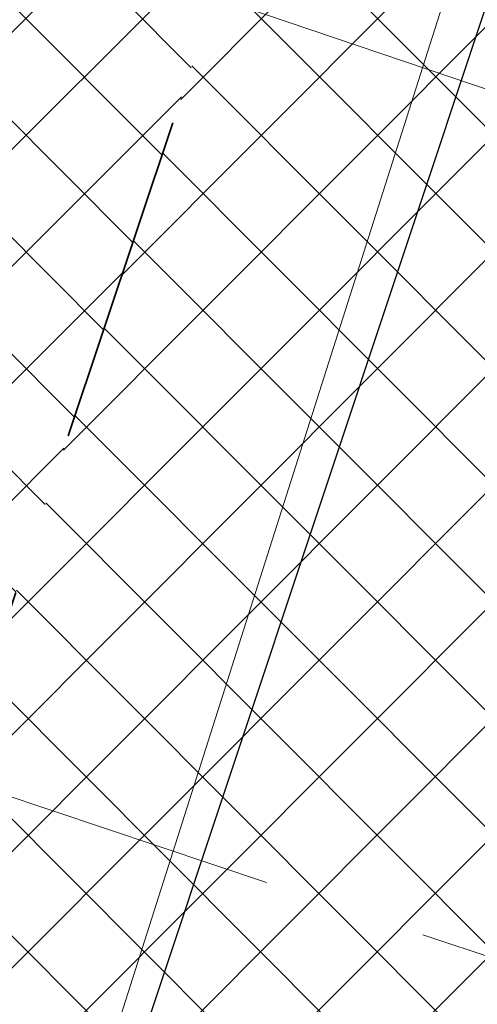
# Model space of a CAD drawing. Header units: metres. Extents: x 6599773 to 13199707, y 5688499 to 11377233.
# Tile 199 of 256: x 6599992.55 to 6599993.93, y 5689002.7 to 5689005.68. Entities that reach past the tile are written whole.
import ezdxf

# ---------------------------------------------------------------- set-up
doc = ezdxf.new("R2010")
doc.units = ezdxf.units.M
doc.header["$MEASUREMENT"] = 0
for name, pattern in [('1', [0]), ('BUG', [1.5, 1, -0.5]), ('GUK', [2, 1.5, -0.5])]:
    doc.linetypes.add(name, pattern=pattern)
for name, color, linetype, lineweight in [('_kolor chodnik', 50, '1', 0), ('_kolor zjazdy kostka', 7, '1', 0), ('_kolor zjazdy tłuczeń', 30, '1', 0), ('_kolor ścieżka', 10, '1', 0), ('_linie', 7, 'BUG', 5), ('_obrzeze', 10, 'BUG', 35), ('_opiszjazd', 7, '1', 20), ('AS__Nowe_granice', 140, 'CONTINUOUS', 30), ('Kontury', 90, 'GUK', 5), ('OTK_L_5', 7, 'CONTINUOUS', 5), ('OTZ_L_1', 7, 'CONTINUOUS', 5)]:
    doc.layers.add(name, color=color, linetype=linetype, lineweight=lineweight)
doc.layers.add('_kolor jezdnia', color=7, linetype='1', lineweight=0, true_color=0x00dbdb)
doc.layers.add('_kolor pobocze', color=7, linetype='1', lineweight=0, true_color=0xff66ff)
pattern_1 = [(45, (0, 0), (-0.1767766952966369, 0.1767766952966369), []), (135, (0, 0), (-0.1767766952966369, -0.1767766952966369), [])]

msp = doc.modelspace()

# ---------------------------------------------------------------- hatches: boundary and pattern name
at = {"layer": '_kolor chodnik'}
h = msp.add_hatch(dxfattribs=at)
h.set_pattern_fill('ANSI37', color=256, scale=2)
h.set_pattern_definition(pattern_1)
h.paths.add_polyline_path([(6599849.938171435, 5688542.085872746), (6599852.232147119, 5688548.938742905), (6599853.573135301, 5688548.489851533), (6599853.827082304, 5688549.248475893), (6599851.793849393, 5688549.929093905), (6599849.895278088, 5688548.982823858), (6599847.823506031, 5688542.793750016)])
edge = h.paths.add_edge_path()
edge.add_line((6600018.106075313, 5689087.454911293), (6600022.42781917, 5689091.229234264))
edge.add_line((6600022.42781917, 5689091.229234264), (6600020.233254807, 5689093.742094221))
edge.add_line((6600020.233254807, 5689093.742094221), (6600017.159471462, 5689091.057656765))
edge.add_arc((6600023.275194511, 5689085.3851404), 8.341433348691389, 137.1531559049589, 148.8016577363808)
edge.add_line((6600016.140105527, 5689089.706021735), (6600018.106075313, 5689087.454911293))
h.paths.add_polyline_path([(6600038.501784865, 5689187.592294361), (6600037.906968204, 5689187.700586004), (6600037.63829624, 5689186.224843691), (6600038.240083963, 5689186.115282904)])
h.paths.add_polyline_path([(6600069.098302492, 5689360.276020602), (6600068.321239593, 5689360.413462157), (6600068.064048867, 5689358.936495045), (6600068.836639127, 5689358.799546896)])
h.paths.add_polyline_path([(6600082.393785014, 5689362.950258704), (6600082.941124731, 5689366.103121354), (6600081.481377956, 5689366.361351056), (6600080.923159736, 5689363.210828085)])
h.paths.add_polyline_path([(6600074.022236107, 5689388.065861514), (6600072.983907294, 5689388.249860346), (6600072.723374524, 5689386.77253894), (6600073.760538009, 5689386.588865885)])
h.paths.add_polyline_path([(6600105.613104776, 5689486.405659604), (6600106.749499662, 5689489.711933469), (6600105.298891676, 5689490.233346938), (6600104.143487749, 5689486.917306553)], flags=17)
h.paths.add_polyline_path([(6600132.519778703, 5689678.737346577), (6600131.761827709, 5689678.896110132), (6600131.444670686, 5689677.429261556), (6600132.212256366, 5689677.269208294)])
h.paths.add_polyline_path([(6600156.649397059, 5689798.7449027), (6600156.48800471, 5689797.958860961), (6600157.450195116, 5689797.757316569), (6600157.615023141, 5689798.542205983)])
h.paths.add_polyline_path([(6600189.055358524, 5689948.643107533), (6600187.902868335, 5689948.884512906), (6600187.600024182, 5689947.417400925), (6600188.748131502, 5689947.176379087)])
edge = h.paths.add_edge_path()
edge.add_line((6600204.459383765, 5690032.969035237), (6600204.153258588, 5690031.227801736))
edge.add_arc((6600202.328347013, 5690027.299936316), 4.331100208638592, 41.85300125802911, 65.08011549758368, ccw=False)
edge.add_arc((6600032.90393149, 5690051.979071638), 174.020003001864, 352.8070218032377, 353.495463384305)
edge.add_arc((6600202.372679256, 5690027.343587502), 5.999999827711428, 55.12102442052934, 69.64815978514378)
edge = h.paths.add_edge_path()
edge.add_line((6600205.046027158, 5690040.265402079), (6600204.972740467, 5690038.483452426))
edge.add_arc((6600203.986269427, 5690044.401803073), 5.999999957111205, 279.4630688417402, 294.9140560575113)
edge.add_line((6600206.513819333, 5690038.960158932), (6600206.607027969, 5690041.030672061))
edge.add_arc((6600203.986269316, 5690044.401803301), 4.270000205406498, 284.3702444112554, 307.86193139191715, ccw=False)
edge = h.paths.add_edge_path()
edge.add_arc((6600203.547470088, 5690044.558759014), 6.446878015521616, 324.4350091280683, 356.2013368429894, ccw=False)
edge.add_arc((6600203.986269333, 5690044.401803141), 6.00000007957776, 323.2169970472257, 357.4193489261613)
h.paths.add_polyline_path([(6600208.910055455, 5690121.713696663), (6600208.146285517, 5690121.748120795), (6600207.125602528, 5690121.794124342), (6600209.971605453, 5690121.665851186)])
edge = h.paths.add_edge_path()
edge.add_line((6600238.769818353, 5690481.648294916), (6600240.338176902, 5690490.873746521))
edge.add_line((6600240.338176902, 5690490.873746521), (6600241.251295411, 5690510.829461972))
edge.add_line((6600241.251295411, 5690510.829461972), (6600239.524022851, 5690510.928942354))
edge.add_line((6600239.524022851, 5690510.928942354), (6600238.633343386, 5690491.167757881))
edge.add_line((6600238.633343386, 5690491.167757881), (6600234.579716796, 5690467.661262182))
edge.add_line((6600234.579716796, 5690467.661262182), (6600234.449796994, 5690464.966873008))
edge.add_arc((6600242.443669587, 5690464.607462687), 8.00194818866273, 177.4256738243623, 268.2543056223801)
edge.add_line((6600242.199903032, 5690456.609228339), (6600242.216657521, 5690457.359274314))
edge.add_line((6600242.216657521, 5690457.359274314), (6600242.305257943, 5690458.836738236))
edge.add_arc((6600242.444504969, 5690464.607952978), 5.772894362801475, 177.0298084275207, 268.6178439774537, ccw=False)
edge.add_line((6600236.679365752, 5690464.907083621), (6600236.951876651, 5690470.95443634))
edge.add_line((6600236.951876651, 5690470.95443634), (6600238.150786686, 5690478.210832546))
edge.add_line((6600238.150786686, 5690478.210832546), (6600238.769818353, 5690481.648294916))
h.paths.add_polyline_path([(6600238.769818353, 5690481.648294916), (6600238.150786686, 5690478.210832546), (6600239.670056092, 5690477.930590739), (6600240.266710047, 5690481.376366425)], flags=17)
edge = h.paths.add_edge_path()
edge.add_line((6600223.366500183, 5690460.339976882), (6600223.276803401, 5690457.948865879))
edge.add_arc((6600221.105749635, 5690465.64864014), 7.999999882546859, 285.7465040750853, 299.8464885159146)
edge.add_line((6600225.08717264, 5690458.709744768), (6600225.240084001, 5690461.623695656))
edge.add_arc((6600221.105749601, 5690465.648640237), 5.769999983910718, 293.06724420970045, 315.7681070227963, ccw=False)
edge = h.paths.add_edge_path()
edge.add_arc((6600220.025145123, 5690444.676291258), 5.77000016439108, 37.996647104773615, 59.94382588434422, ccw=False)
edge.add_line((6600224.572175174, 5690448.22839199), (6600224.817793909, 5690451.081798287))
edge.add_arc((6600220.025145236, 5690444.676291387), 7.999999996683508, 53.19588653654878, 68.15166733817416)
edge.add_line((6600223.00235276, 5690452.101669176), (6600222.91504296, 5690449.670427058))
edge = h.paths.add_edge_path()
edge.add_arc((6600221.105749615, 5690465.648640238), 7.999999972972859, 328.0222308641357, 357.0132597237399)
edge.add_line((6600229.094882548, 5690465.23180147), (6600229.218816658, 5690467.593604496))
edge.add_line((6600229.218816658, 5690467.593604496), (6600228.218919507, 5690467.645774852))
edge.add_line((6600228.218919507, 5690467.645774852), (6600227.891778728, 5690461.411918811))
h.paths.add_polyline_path([(6600200.980142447, 5690012.236744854), (6600202.31727834, 5690011.956662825), (6600202.522293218, 5690012.935421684), (6600201.182321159, 5690013.216097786)])
h.paths.add_polyline_path([(6600196.457878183, 5689983.98337835), (6600195.202332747, 5689984.246370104), (6600194.899091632, 5689982.777335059), (6600196.150355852, 5689982.515240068)])
edge = h.paths.add_edge_path()
edge.add_line((6600112.305909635, 5689517.99101877), (6600112.691041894, 5689519.807934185))
edge.add_line((6600112.691041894, 5689519.807934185), (6600113.245521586, 5689522.423769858))
edge.add_line((6600113.245521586, 5689522.423769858), (6600111.553124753, 5689522.782507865))
edge.add_line((6600111.553124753, 5689522.782507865), (6600107.405864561, 5689503.217226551))
edge.add_line((6600107.405864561, 5689503.217226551), (6600099.494506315, 5689480.361667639))
edge.add_line((6600099.494506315, 5689480.361667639), (6600099.182814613, 5689478.891218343))
edge.add_arc((6600107.008997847, 5689477.232359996), 8.000059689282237, 168.0325629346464, 257.7529108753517)
edge.add_line((6600105.311960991, 5689469.414366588), (6600105.784990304, 5689471.593619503))
edge.add_arc((6600107.008927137, 5689477.232314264), 5.769999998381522, 168.0321375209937, 257.7533362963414, ccw=False)
edge.add_line((6600101.364343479, 5689478.42879883), (6600101.647245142, 5689479.76342708))
edge.add_line((6600101.647245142, 5689479.76342708), (6600104.143487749, 5689486.917306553))
edge.add_line((6600104.143487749, 5689486.917306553), (6600105.298891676, 5689490.233346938))
edge.add_line((6600105.298891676, 5689490.233346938), (6600108.240043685, 5689498.809726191))
edge.add_line((6600108.240043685, 5689498.809726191), (6600112.305909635, 5689517.99101877))
h.paths.add_polyline_path([(6600136.009573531, 5689645.499114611), (6600138.333647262, 5689645.012304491), (6600138.661671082, 5689646.578318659), (6600134.869459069, 5689647.372651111)])
at = {"layer": '_kolor jezdnia'}
h = msp.add_hatch(dxfattribs=at)
h.set_pattern_fill('ANSI37', color=256, scale=2.2)
h.set_pattern_definition([(311.9999999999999, (0, 0), (0.2043648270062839, 0.1840109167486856), []), (41.99999999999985, (0, 0), (-0.1840109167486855, 0.2043648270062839), [])])
edge = h.paths.add_edge_path()
edge.add_line((6599833.066047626, 5688539.933393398), (6599850.649511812, 5688527.983462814))
edge.add_arc((6599857.337592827, 5688536.653968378), 10.95025544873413, 169.5012687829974, 232.3548431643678, ccw=False)
edge.add_arc((6599858.085851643, 5688536.618142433), 11.69295282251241, 162.2507788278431, 169.9967502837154, ccw=False)
edge.add_line((6599846.949484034, 5688540.182754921), (6599847.823506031, 5688542.793750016))
edge.add_line((6599847.823506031, 5688542.793750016), (6599849.895278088, 5688548.982823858))
edge.add_line((6599849.895278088, 5688548.982823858), (6599852.434748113, 5688556.56906746))
edge.add_line((6599852.434748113, 5688556.56906746), (6599928.48625871, 5688783.760284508))
edge.add_line((6599928.48625871, 5688783.760284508), (6599931.025728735, 5688791.34652811))
edge.add_line((6599931.025728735, 5688791.34652811), (6599996.657773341, 5688987.411326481))
edge.add_line((6599996.657773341, 5688987.411326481), (6599999.197243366, 5688994.997570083))
edge.add_line((6599999.197243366, 5688994.997570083), (6600021.930100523, 5689062.908193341))
edge.add_line((6600021.930100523, 5689062.908193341), (6600017.620224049, 5689067.371531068))
edge.add_line((6600017.620224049, 5689067.371531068), (6600016.714558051, 5689064.654078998))
edge.add_line((6600016.714558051, 5689064.654078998), (6600012.423620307, 5689051.835617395))
edge.add_line((6600012.423620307, 5689051.835617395), (6600009.884150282, 5689044.249373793))
edge.add_line((6600009.884150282, 5689044.249373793), (6599977.53516164, 5688947.612159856))
edge.add_line((6599977.53516164, 5688947.612159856), (6599974.995691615, 5688940.025916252))
edge.add_line((6599974.995691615, 5688940.025916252), (6599942.096912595, 5688841.746295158))
edge.add_line((6599942.096912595, 5688841.746295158), (6599939.557442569, 5688834.160051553))
edge.add_line((6599939.557442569, 5688834.160051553), (6599882.679288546, 5688664.246042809))
edge.add_line((6599882.679288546, 5688664.246042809), (6599880.139818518, 5688656.659799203))
edge.add_line((6599880.139818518, 5688656.659799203), (6599852.464543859, 5688573.984527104))
edge.add_line((6599852.464543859, 5688573.984527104), (6599842.470137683, 5688544.127903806))
edge.add_arc((6599835.706422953, 5688546.652910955), 7.219660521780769, 248.54809133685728, 339.52856074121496, ccw=False)
h.paths.add_polyline_path([(6600044.653202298, 5689172.271628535), (6600046.276244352, 5689181.431901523), (6600047.759199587, 5689189.801539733), (6600051.0603021, 5689208.432603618), (6600052.368792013, 5689215.817578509), (6600054.808584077, 5689229.587499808), (6600056.11707399, 5689236.972474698), (6600057.346666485, 5689243.912161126), (6600058.655146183, 5689251.297078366), (6600058.831439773, 5689252.292060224), (6600060.098987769, 5689259.445963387), (6600060.139929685, 5689259.677035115), (6600061.407468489, 5689266.830886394), (6600072.329030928, 5689328.470998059), (6600073.637511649, 5689335.855921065), (6600077.337304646, 5689356.73715072), (6600078.820259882, 5689365.106788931), (6600081.142794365, 5689378.214921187), (6600082.53851694, 5689386.092227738), (6600095.187867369, 5689457.483787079), (6600091.082877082, 5689465.8405575), (6600089.043088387, 5689454.328211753), (6600087.870641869, 5689447.711051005), (6600087.560133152, 5689445.958573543), (6600086.562151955, 5689440.326076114), (6600082.433200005, 5689417.022719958), (6600080.95024477, 5689408.65308175), (6600077.202698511, 5689387.502337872), (6600075.719743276, 5689379.132699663), (6600073.469199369, 5689366.430874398), (6600071.986244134, 5689358.061236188), (6600069.986864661, 5689346.776955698), (6600068.591142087, 5689338.899649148), (6600065.559290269, 5689321.78820693), (6600064.163567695, 5689313.91090038), (6600059.719426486, 5689288.828650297), (6600058.323703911, 5689280.951343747), (6600057.563846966, 5689276.662793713), (6600056.168124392, 5689268.785487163), (6600054.804920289, 5689261.091711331), (6600053.409197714, 5689253.214404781), (6600053.264817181, 5689252.399536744), (6600051.869094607, 5689244.522230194), (6600051.183555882, 5689240.653124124), (6600049.787833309, 5689232.775817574), (6600046.593849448, 5689214.749319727), (6600045.198126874, 5689206.872013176), (6600044.41754409, 5689202.466488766), (6600042.934588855, 5689194.096850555), (6600036.429952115, 5689157.38538759), (6600034.94699688, 5689149.01574938), (6600030.579776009, 5689124.367629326), (6600027.529365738, 5689107.151445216), (6600024.895072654, 5689094.014582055), (6600030.583685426, 5689094.264316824), (6600032.945013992, 5689106.191885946), (6600043.170247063, 5689163.901990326)])
edge = h.paths.add_edge_path()
edge.add_line((6600111.106812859, 5689535.144351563), (6600111.256844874, 5689535.85214863))
edge.add_line((6600111.256844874, 5689535.85214863), (6600112.915748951, 5689543.678261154))
edge.add_line((6600112.915748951, 5689543.678261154), (6600117.304772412, 5689564.384094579))
edge.add_line((6600117.304772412, 5689564.384094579), (6600119.067357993, 5689572.699339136))
edge.add_line((6600119.067357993, 5689572.699339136), (6600120.087667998, 5689577.512794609))
edge.add_line((6600120.087667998, 5689577.512794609), (6600121.64289057, 5689584.849775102))
edge.add_line((6600121.64289057, 5689584.849775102), (6600128.436769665, 5689616.900852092))
edge.add_line((6600128.436769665, 5689616.900852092), (6600129.991992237, 5689624.237832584))
edge.add_line((6600129.991992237, 5689624.237832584), (6600132.660554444, 5689636.827148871))
edge.add_line((6600132.660554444, 5689636.827148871), (6600133.208838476, 5689639.444704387))
edge.add_line((6600133.208838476, 5689639.444704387), (6600134.848957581, 5689647.274775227))
edge.add_line((6600134.848957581, 5689647.274775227), (6600138.97649476, 5689666.979995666))
edge.add_line((6600138.97649476, 5689666.979995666), (6600140.51410642, 5689674.320687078))
edge.add_line((6600140.51410642, 5689674.320687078), (6600145.209128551, 5689696.735129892))
edge.add_line((6600145.209128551, 5689696.735129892), (6600146.746740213, 5689704.075821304))
edge.add_line((6600146.746740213, 5689704.075821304), (6600151.462308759, 5689726.588354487))
edge.add_line((6600151.462308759, 5689726.588354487), (6600152.999920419, 5689733.929045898))
edge.add_line((6600152.999920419, 5689733.929045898), (6600155.244070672, 5689744.642813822))
edge.add_line((6600155.244070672, 5689744.642813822), (6600156.781682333, 5689751.983505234))
edge.add_line((6600156.781682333, 5689751.983505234), (6600161.635515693, 5689775.156126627))
edge.add_line((6600161.635515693, 5689775.156126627), (6600163.378142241, 5689783.475576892))
edge.add_line((6600163.378142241, 5689783.475576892), (6600163.850769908, 5689785.731942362))
edge.add_line((6600163.850769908, 5689785.731942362), (6600167.028500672, 5689800.90270461))
edge.add_line((6600167.028500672, 5689800.90270461), (6600179.490888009, 5689860.399222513))
edge.add_line((6600179.490888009, 5689860.399222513), (6600181.233514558, 5689868.718672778))
edge.add_line((6600181.233514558, 5689868.718672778), (6600181.84713393, 5689871.648144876))
edge.add_line((6600181.84713393, 5689871.648144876), (6600183.38474559, 5689878.988836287))
edge.add_line((6600183.38474559, 5689878.988836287), (6600184.935818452, 5689886.393792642))
edge.add_line((6600184.935818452, 5689886.393792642), (6600186.575937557, 5689894.223863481))
edge.add_line((6600186.575937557, 5689894.223863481), (6600194.051338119, 5689929.912074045))
edge.add_line((6600194.051338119, 5689929.912074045), (6600195.691457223, 5689937.742144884))
edge.add_line((6600195.691457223, 5689937.742144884), (6600202.915799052, 5689972.231779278))
edge.add_line((6600202.915799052, 5689972.231779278), (6600204.555918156, 5689980.061850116))
edge.add_line((6600204.555918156, 5689980.061850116), (6600206.062781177, 5689987.255744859))
edge.add_line((6600206.062781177, 5689987.255744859), (6600207.702900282, 5689995.085815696))
edge.add_line((6600207.702900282, 5689995.085815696), (6600210.232559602, 5690007.162628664))
edge.add_line((6600210.232559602, 5690007.162628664), (6600211.694938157, 5690014.144150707))
edge.add_arc((6600028.177652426, 5690052.584442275), 187.5000004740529, 348.1696294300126, 357.4195276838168)
edge.add_line((6600215.487522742, 5690044.142720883), (6600208.310270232, 5690026.480446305))
edge.add_arc((6600032.903933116, 5690051.97907145), 177.2500013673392, 348.1696294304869, 351.7289130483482, ccw=False)
edge.add_line((6600206.38894146, 5690015.640182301), (6600205.966941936, 5690013.625519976))
edge.add_line((6600205.966941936, 5690013.625519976), (6600204.326822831, 5690005.795449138))
edge.add_line((6600204.326822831, 5690005.795449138), (6600197.076961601, 5689971.183982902))
edge.add_line((6600197.076961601, 5689971.183982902), (6600195.334335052, 5689962.864532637))
edge.add_line((6600195.334335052, 5689962.864532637), (6600193.44722506, 5689953.855305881))
edge.add_line((6600193.44722506, 5689953.855305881), (6600191.909227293, 5689946.512771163))
edge.add_line((6600191.909227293, 5689946.512771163), (6600185.49684423, 5689915.899498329))
edge.add_line((6600185.49684423, 5689915.899498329), (6600183.856521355, 5689908.068454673))
edge.add_line((6600183.856521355, 5689908.068454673), (6600182.066605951, 5689899.523243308))
edge.add_line((6600182.066605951, 5689899.523243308), (6600180.32407057, 5689891.204228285))
edge.add_line((6600180.32407057, 5689891.204228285), (6600174.320344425, 5689862.541919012))
edge.add_line((6600174.320344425, 5689862.541919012), (6600172.577809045, 5689854.222903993))
edge.add_line((6600172.577809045, 5689854.222903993), (6600163.663810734, 5689811.666703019))
edge.add_line((6600163.663810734, 5689811.666703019), (6600162.023782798, 5689803.837067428))
edge.add_line((6600162.023782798, 5689803.837067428), (6600160.924220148, 5689798.587659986))
edge.add_line((6600160.924220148, 5689798.587659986), (6600159.279208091, 5689790.734229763))
edge.add_line((6600159.279208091, 5689790.734229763), (6600157.107250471, 5689780.365115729))
edge.add_line((6600157.107250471, 5689780.365115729), (6600155.462238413, 5689772.511685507))
edge.add_line((6600155.462238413, 5689772.511685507), (6600153.380318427, 5689762.572418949))
edge.add_line((6600153.380318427, 5689762.572418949), (6600151.735124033, 5689754.718118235))
edge.add_line((6600151.735124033, 5689754.718118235), (6600148.586504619, 5689739.686336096))
edge.add_line((6600148.586504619, 5689739.686336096), (6600146.885007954, 5689731.563243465))
edge.add_line((6600146.885007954, 5689731.563243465), (6600141.75088822, 5689707.052510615))
edge.add_line((6600141.75088822, 5689707.052510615), (6600140.110896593, 5689699.223048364))
edge.add_line((6600140.110896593, 5689699.223048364), (6600133.483561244, 5689667.583574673))
edge.add_line((6600133.483561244, 5689667.583574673), (6600131.860394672, 5689659.834436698))
edge.add_line((6600131.860394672, 5689659.834436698), (6600131.740984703, 5689659.26436315))
edge.add_line((6600131.740984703, 5689659.26436315), (6600130.117814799, 5689651.515209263))
edge.add_line((6600130.117814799, 5689651.515209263), (6600127.278733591, 5689637.961189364))
edge.add_line((6600127.278733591, 5689637.961189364), (6600126.924568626, 5689636.290366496))
edge.add_line((6600126.924568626, 5689636.290366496), (6600125.166244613, 5689627.995226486))
edge.add_line((6600125.166244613, 5689627.995226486), (6600118.009503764, 5689594.232298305))
edge.add_line((6600118.009503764, 5689594.232298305), (6600116.251179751, 5689585.937158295))
edge.add_line((6600116.251179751, 5689585.937158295), (6600113.665314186, 5689573.737975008))
edge.add_line((6600113.665314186, 5689573.737975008), (6600111.898534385, 5689565.402943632))
edge.add_line((6600111.898534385, 5689565.402943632), (6600104.889982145, 5689532.33911599))
edge.add_line((6600104.889982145, 5689532.33911599), (6600103.226635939, 5689524.492047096))
edge.add_line((6600103.226635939, 5689524.492047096), (6600096.623876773, 5689493.342605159))
edge.add_line((6600096.623876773, 5689493.342605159), (6600094.968986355, 5689485.53542763))
edge.add_line((6600094.968986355, 5689485.53542763), (6600094.300101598, 5689482.379870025))
edge.add_line((6600094.300101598, 5689482.379870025), (6600099.182814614, 5689478.891218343))
edge.add_line((6600099.182814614, 5689478.891218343), (6600099.494506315, 5689480.361667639))
edge.add_line((6600099.494506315, 5689480.361667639), (6600111.106812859, 5689535.144351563))
edge = h.paths.add_edge_path()
edge.add_arc((6600239.213891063, 5690851.4003676), 10.0000000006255, -2.8342403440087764, 76.13703556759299, ccw=False)
edge.add_line((6600249.201658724, 5690850.905901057), (6600249.082723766, 5690848.503524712))
edge.add_line((6600249.082723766, 5690848.503524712), (6600247.016487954, 5690806.767468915))
edge.add_line((6600247.016487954, 5690806.767468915), (6600246.092398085, 5690789.152178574))
edge.add_line((6600246.092398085, 5690789.152178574), (6600233.768116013, 5690572.015170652))
edge.add_line((6600233.768116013, 5690572.015170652), (6600228.959056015, 5690465.29620206))
edge.add_line((6600228.959056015, 5690465.29620206), (6600234.588724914, 5690465.017134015))
edge.add_line((6600234.588724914, 5690465.017134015), (6600239.26254019, 5690571.767576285))
edge.add_line((6600239.26254019, 5690571.767576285), (6600252.505038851, 5690806.400146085))
edge.add_line((6600252.505038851, 5690806.400146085), (6600254.569211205, 5690848.094521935))
edge.add_arc((6600262.559425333, 5690847.6989487), 7.999999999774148, 76.13703557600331, 177.1657596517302, ccw=False)
edge.add_line((6600264.476229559, 5690855.465921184), (6600241.609896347, 5690861.109083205))
edge = h.paths.add_edge_path()
edge.add_line((6600250.031475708, 5690451.625307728), (6600250.231741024, 5690455.772579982))
edge.add_line((6600250.231741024, 5690455.772579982), (6600246.257763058, 5690456.417303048))
edge.add_line((6600246.257763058, 5690456.417303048), (6600242.171761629, 5690456.61060902))
edge.add_arc((6600242.563100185, 5690464.586983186), 7.985968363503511, 176.9123644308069, 267.1911945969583, ccw=False)
edge.add_line((6600234.588724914, 5690465.017134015), (6600228.959056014, 5690465.29620206))
edge.add_arc((6600220.965133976, 5690465.657286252), 8.002072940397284, 267.8289300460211, 357.413716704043, ccw=False)
edge.add_line((6600220.661989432, 5690457.660957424), (6600212.406915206, 5690458.119572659))
edge.add_line((6600212.406915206, 5690458.119572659), (6600208.431872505, 5690457.817501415))
edge.add_line((6600208.431872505, 5690457.817501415), (6600208.233912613, 5690454.548331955))
edge.add_line((6600208.233912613, 5690454.548331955), (6600212.129565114, 5690453.127270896))
edge.add_line((6600212.129565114, 5690453.127270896), (6600218.640548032, 5690452.76554962))
edge.add_line((6600218.640548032, 5690452.76554962), (6600216.486747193, 5690452.885205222))
edge.add_line((6600216.486747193, 5690452.885205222), (6600220.46890539, 5690452.663974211))
edge.add_arc((6600220.025145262, 5690444.676291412), 7.999999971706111, -0.3386579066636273, 86.8201700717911, ccw=False)
edge.add_line((6600228.025005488, 5690444.629006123), (6600227.803602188, 5690439.649256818))
edge.add_line((6600227.803602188, 5690439.649256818), (6600226.885525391, 5690435.936828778))
edge.add_line((6600226.885525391, 5690435.936828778), (6600225.534849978, 5690405.967249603))
edge.add_line((6600225.534849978, 5690405.967249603), (6600226.115199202, 5690402.187514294))
edge.add_line((6600226.115199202, 5690402.187514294), (6600213.445139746, 5690121.008786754))
edge.add_line((6600213.445139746, 5690121.008786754), (6600213.352800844, 5690118.960058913))
edge.add_line((6600213.352800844, 5690118.960058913), (6600209.980184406, 5690044.131649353))
edge.add_arc((6600203.986269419, 5690044.401803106), 5.999999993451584, 257.4162346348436, 357.41934921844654, ccw=False)
edge.add_line((6600202.679069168, 5690038.545931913), (6600201.589735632, 5690033.666039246))
edge.add_line((6600201.589735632, 5690033.666039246), (6600203.67987942, 5690033.199458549))
edge.add_arc((6600202.372679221, 5690027.343587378), 5.999999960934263, -8.27108729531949, 77.41623506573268, ccw=False)
edge.add_line((6600208.310270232, 5690026.480446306), (6600215.487522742, 5690044.142720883))
edge.add_line((6600215.487522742, 5690044.142720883), (6600216.199687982, 5690059.944661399))
edge.add_line((6600216.199687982, 5690059.944661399), (6600216.537356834, 5690067.437056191))
edge.add_line((6600216.537356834, 5690067.437056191), (6600223.893528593, 5690230.66011469))
edge.add_line((6600223.893528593, 5690230.66011469), (6600224.231197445, 5690238.152509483))
edge.add_line((6600224.231197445, 5690238.152509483), (6600233.507835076, 5690443.987992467))
edge.add_arc((6600241.499722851, 5690443.627812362), 7.999999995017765, 87.29208981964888, 177.4195277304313, ccw=False)
edge.add_line((6600241.877677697, 5690451.618879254), (6600246.021541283, 5690451.422886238))
edge.add_line((6600246.021541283, 5690451.422886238), (6600246.427694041, 5690451.443388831))
edge.add_line((6600246.427694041, 5690451.443388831), (6600246.793970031, 5690451.461878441))
edge.add_line((6600246.793970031, 5690451.461878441), (6600250.031475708, 5690451.625307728))
edge = h.paths.add_edge_path()
edge.add_line((6600007.33756506, 5689086.20374581), (6600006.980466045, 5689080.740822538))
edge.add_line((6600006.980466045, 5689080.740822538), (6600007.229745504, 5689080.720859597))
edge.add_line((6600007.229745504, 5689080.720859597), (6600008.093335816, 5689080.601653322))
edge.add_line((6600008.093335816, 5689080.601653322), (6600008.702681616, 5689080.53831051))
edge.add_arc((6600008.140193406, 5689070.554142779), 9.999999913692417, -18.557800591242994, 86.77547804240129, ccw=False)
edge.add_line((6600017.620224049, 5689067.371531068), (6600021.930100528, 5689062.908193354))
edge.add_arc((6599734.83819726, 5689159.011261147), 302.7499967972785, 341.4922000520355, 343.8640860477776)
edge.add_arc((6600034.895369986, 5689072.315877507), 9.581213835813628, 98.63328270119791, 164.5273290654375, ccw=False)
edge.add_line((6600033.457137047, 5689081.788529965), (6600033.832640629, 5689081.798737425))
edge.add_line((6600033.832640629, 5689081.798737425), (6600034.422462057, 5689082.05700874))
edge.add_line((6600034.422462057, 5689082.05700874), (6600036.833623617, 5689082.139040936))
edge.add_line((6600036.833623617, 5689082.139040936), (6600036.730225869, 5689087.148851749))
edge.add_line((6600036.730225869, 5689087.148851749), (6600036.579860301, 5689087.134303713))
edge.add_arc((6600036.479565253, 5689093.136286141), 6.002820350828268, 169.1687651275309, 270.9573417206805, ccw=False)
edge.add_line((6600030.583685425, 5689094.264316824), (6600024.895072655, 5689094.014582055))
edge.add_arc((6600015.200558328, 5689096.162123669), 9.929528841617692, 271.0943432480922, 347.5094668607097, ccw=False)
edge.add_arc((6600014.909438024, 5689089.646776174), 3.446070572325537, 264.4236009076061, 278.0194998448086, ccw=False)
edge.add_line((6600014.574573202, 5689086.217014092), (6600014.299554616, 5689086.232508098))
edge.add_line((6600014.299554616, 5689086.232508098), (6600010.474232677, 5689086.448019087))
edge.add_line((6600010.474232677, 5689086.448019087), (6600007.33756506, 5689086.20374581))
edge = h.paths.add_edge_path()
edge.add_line((6600105.490725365, 5689463.953528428), (6600106.927559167, 5689464.047234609))
edge.add_line((6600106.927559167, 5689464.047234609), (6600107.835, 5689468.66))
edge.add_line((6600107.835, 5689468.66), (6600105.311960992, 5689469.414366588))
edge.add_arc((6600107.008997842, 5689477.232359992), 8.000059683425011, 168.0325628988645, 257.7529109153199, ccw=False)
edge.add_line((6600099.182814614, 5689478.891218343), (6600094.300101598, 5689482.379870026))
edge.add_arc((6600586.245114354, 5689378.10423892), 502.8750369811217, 168.032376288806, 169.9522165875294)
edge.add_line((6600091.082877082, 5689465.8405575), (6600095.187867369, 5689457.483787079))
edge.add_arc((6600103.06517392, 5689456.088064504), 8.000000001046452, 77.7533362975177, 169.9524553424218, ccw=False)
edge.add_line((6600104.762140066, 5689463.906012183), (6600105.490725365, 5689463.953528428))
at = {"layer": '_kolor pobocze'}
h = msp.add_hatch(dxfattribs=at)
h.set_pattern_fill('ANSI37', color=256, scale=2)
h.set_pattern_definition(pattern_1)
edge = h.paths.add_edge_path()
edge.add_line((6600035.926965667, 5689101.56944285), (6600036.046865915, 5689102.311543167))
edge.add_arc((6600058.171848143, 5689233.778275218), 133.3154772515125, 259.4578941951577, 260.4470163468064, ccw=False)
edge.add_line((6600033.780707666, 5689102.713067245), (6600032.142559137, 5689101.847662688))
edge.add_arc((6599734.838175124, 5689159.011266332), 302.7500195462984, 347.6801154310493, 349.11639019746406, ccw=False)
edge.add_arc((6600036.478170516, 5689093.133441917), 6.000000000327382, 167.68011541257, 271.5571101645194)
edge.add_line((6600036.64121064, 5689087.1356575), (6600036.730491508, 5689087.137804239))
edge.add_line((6600036.730491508, 5689087.137804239), (6600036.71246321, 5689087.887583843))
edge.add_line((6600036.71246321, 5689087.887583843), (6600036.559840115, 5689087.884077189))
edge.add_arc((6600036.482532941, 5689093.14290691), 5.259397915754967, 170.6455005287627, 270.84221319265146, ccw=False)
edge.add_arc((6600545.796425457, 5688991.216220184), 524.6691769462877, 167.9170060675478, 168.7028219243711, ccw=False)
edge.add_line((6600032.751078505, 5689101.044345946), (6600034.011432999, 5689101.917298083))
edge.add_line((6600034.011432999, 5689101.917298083), (6600035.926965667, 5689101.56944285))
edge = h.paths.add_edge_path()
edge.add_line((6600002.828843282, 5688994.032881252), (6600003.066918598, 5688994.744091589))
edge.add_line((6600003.066918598, 5688994.744091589), (6600001.227880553, 5688995.359703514))
edge.add_line((6600001.227880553, 5688995.359703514), (6600000.55876659, 5688996.702196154))
edge.add_line((6600000.55876659, 5688996.702196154), (6600022.641310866, 5689062.67011804))
edge.add_arc((6599734.83819395, 5689159.011262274), 303.5000002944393, 341.4922000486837, 343.8640860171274)
edge.add_arc((6600035.267451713, 5689072.092773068), 9.250000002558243, 91.55711016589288, 163.8640860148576, ccw=False)
edge.add_line((6600035.016098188, 5689081.339357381), (6600036.868703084, 5689081.389717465))
edge.add_line((6600036.868703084, 5689081.389717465), (6600036.850674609, 5689082.139504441))
edge.add_line((6600036.850674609, 5689082.139504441), (6600034.995718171, 5689082.089080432))
edge.add_arc((6600035.267451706, 5689072.092773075), 9.999999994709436, 91.55711014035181, 163.8640860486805)
edge.add_arc((6599734.838192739, 5689159.011262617), 302.7500015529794, 341.4922000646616, 343.8640860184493, ccw=False)
edge.add_line((6600021.930100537, 5689062.908193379), (6599999.748942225, 5688996.6456785))
edge.add_line((6599999.748942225, 5688996.6456785), (6600000.695212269, 5688994.747107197))
edge.add_line((6600000.695212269, 5688994.747107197), (6600002.828843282, 5688994.032881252))
h.paths.add_polyline_path([(6599971.7492186, 5688907.297112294), (6599971.084233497, 5688908.631320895), (6599997.822068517, 5688988.526766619), (6599999.164561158, 5688989.195880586), (6600001.003599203, 5688988.580268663), (6600001.241674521, 5688989.291479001), (6599999.108043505, 5688990.005704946), (6599997.2094722, 5688989.059434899), (6599970.270280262, 5688908.583087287), (6599971.216550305, 5688906.684515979), (6599973.350181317, 5688905.970290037), (6599973.588256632, 5688906.681500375)])
h.paths.add_polyline_path([(6599932.504667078, 5688790.060553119), (6599931.835553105, 5688791.403045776), (6599968.343406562, 5688900.4641754), (6599969.685899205, 5688901.133289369), (6599971.524937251, 5688900.517677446), (6599971.763012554, 5688901.228887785), (6599969.629381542, 5688901.94311373), (6599967.730810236, 5688900.996843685), (6599931.025728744, 5688791.34652811), (6599931.971998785, 5688789.447956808), (6599933.988392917, 5688788.772975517), (6599934.226774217, 5688789.484136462)])
at = {"layer": '_kolor zjazdy kostka'}
h = msp.add_hatch(dxfattribs=at)
h.set_pattern_fill('ANSI37', color=256, scale=2)
h.set_pattern_definition(pattern_1)
h.paths.add_polyline_path([(6600244.137440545, 5690813.934732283), (6600242.369522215, 5690814.022127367), (6600242.097568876, 5690808.528921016), (6600243.865482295, 5690808.44142671)])
h.paths.add_polyline_path([(6600247.012128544, 5690806.679412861), (6600247.44273645, 5690815.377295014), (6600247.393289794, 5690814.378518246), (6600247.113277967, 5690808.722537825)])
h.paths.add_polyline_path([(6600242.297085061, 5690788.088808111), (6600240.958726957, 5690788.155683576), (6600240.648818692, 5690782.664569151), (6600241.987258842, 5690782.599147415)])
h.paths.add_polyline_path([(6600245.558275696, 5690780.919298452), (6600246.037231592, 5690789.405686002), (6600244.985820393, 5690788.453468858), (6600244.612601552, 5690781.981345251)])
h.paths.add_polyline_path([(6600241.348405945, 5690723.711515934), (6600242.272017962, 5690722.691689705), (6600242.749709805, 5690731.155680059), (6600241.698138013, 5690730.203317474), (6600241.472690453, 5690726.27550499)])
h.paths.add_polyline_path([(6600225.772794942, 5690394.589141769), (6600224.731429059, 5690393.637598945), (6600224.461246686, 5690387.644646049), (6600225.412923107, 5690386.603142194)])
h.paths.add_polyline_path([(6600223.012390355, 5690333.280720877), (6600223.372595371, 5690341.272607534), (6600222.32835346, 5690340.318436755), (6600222.058239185, 5690334.324941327)])
h.paths.add_polyline_path([(6600215.496388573, 5690166.390602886), (6600215.856593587, 5690174.382489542), (6600214.812834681, 5690173.428760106), (6600214.542018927, 5690167.435062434)])
h.paths.add_polyline_path([(6600212.446537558, 5690121.053392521), (6600213.399499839, 5690120.010473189), (6600213.788744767, 5690128.503024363), (6600212.745135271, 5690127.54943145)])
h.paths.add_polyline_path([(6600209.977420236, 5690121.665589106), (6600210.225142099, 5690127.162117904), (6600207.346107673, 5690127.291879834), (6600207.119593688, 5690121.794395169)])
h.paths.add_polyline_path([(6600207.950178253, 5690070.725854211), (6600204.880846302, 5690070.828947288), (6600204.643784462, 5690065.333808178), (6600207.702521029, 5690065.204598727)])
h.paths.add_polyline_path([(6600200.981479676, 5690012.236464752), (6600199.969248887, 5690007.339980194), (6600201.282587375, 5690007.064882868), (6600202.31726072, 5690011.956666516)])
h.paths.add_polyline_path([(6600193.613960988, 5689970.406358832), (6600192.398010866, 5689970.660657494), (6600191.286205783, 5689965.274578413), (6600192.486379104, 5689965.023185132)])
h.paths.add_polyline_path([(6600189.061271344, 5689948.671423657), (6600189.984133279, 5689953.050774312), (6600188.818902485, 5689953.32186217), (6600187.908781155, 5689948.91282903)])
h.paths.add_polyline_path([(6600180.976201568, 5689915.317449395), (6600179.952861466, 5689910.421322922), (6600181.008474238, 5689910.200199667), (6600182.033843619, 5689915.09540201)])
h.paths.add_polyline_path([(6600176.508279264, 5689893.538690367), (6600177.476023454, 5689893.335973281), (6600178.603605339, 5689898.719146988), (6600177.636002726, 5689898.922290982)])
h.paths.add_polyline_path([(6600179.28182965, 5689859.401159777), (6600180.522246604, 5689860.211927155), (6600181.057490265, 5689860.561775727), (6600183.598022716, 5689860.029600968), (6600184.726606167, 5689865.412570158), (6600182.186324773, 5689865.943033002), (6600181.604764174, 5689866.832779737), (6600181.024456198, 5689867.720610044)])
h.paths.add_polyline_path([(6600160.20081012, 5689810.862606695), (6600159.232772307, 5689811.065842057), (6600158.207991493, 5689806.171529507), (6600159.17573568, 5689805.968812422)])
h.paths.add_polyline_path([(6600156.493917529, 5689797.987177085), (6600155.463416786, 5689793.068691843), (6600156.431160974, 5689792.865974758), (6600157.461419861, 5689797.784520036)])
edge = h.paths.add_edge_path()
edge.add_arc((6600173.111981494, 5689800.679690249), 5.999999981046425, 204.6731153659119, 239.5411154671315, ccw=False)
edge.add_arc((6600173.162096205, 5689800.685330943), 6.047914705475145, 168.3203586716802, 204.5234866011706, ccw=False)
edge.add_line((6600167.239404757, 5689801.909666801), (6600163.65166784, 5689784.781499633))
edge.add_arc((6600169.524220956, 5689783.551410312), 5.999999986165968, 139.2146049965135, 168.1696294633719, ccw=False)
edge.add_arc((6600169.524220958, 5689783.551410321), 5.999999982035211, 96.80962310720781, 139.2146050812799, ccw=False)
edge.add_line((6600168.81279652, 5689789.509083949), (6600170.070461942, 5689795.507731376))
h.paths.add_polyline_path([(6600163.526364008, 5689776.866746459), (6600166.051243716, 5689776.337874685), (6600167.179826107, 5689781.720838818), (6600164.653945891, 5689782.24992016), (6600163.941148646, 5689783.340449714), (6600163.493329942, 5689784.025580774), (6600161.750703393, 5689775.706130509), (6600162.438017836, 5689776.155376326)])
h.paths.add_polyline_path([(6600152.614191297, 5689774.643430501), (6600153.639138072, 5689779.536616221), (6600152.646757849, 5689779.74492896), (6600151.646447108, 5689774.846147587)])
h.paths.add_polyline_path([(6600150.121074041, 5689767.466820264), (6600148.177624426, 5689758.167954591), (6600149.115997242, 5689757.971390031), (6600151.066362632, 5689767.268392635)])
h.paths.add_polyline_path([(6600142.970741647, 5689739.332500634), (6600141.888449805, 5689734.142420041), (6600144.036614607, 5689733.695518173), (6600145.123068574, 5689738.882330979)])
h.paths.add_polyline_path([(6600136.256357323, 5689701.052153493), (6600137.154085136, 5689700.864096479), (6600138.287960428, 5689706.274871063), (6600137.38649247, 5689706.464182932)])
h.paths.add_polyline_path([(6600130.081494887, 5689667.099389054), (6600129.212847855, 5689667.281639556), (6600128.083282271, 5689661.898895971), (6600128.953953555, 5689661.716447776)])
h.paths.add_polyline_path([(6600128.397394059, 5689659.030340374), (6600127.554144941, 5689659.207226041), (6600126.493408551, 5689653.810049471), (6600127.269860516, 5689653.647397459)])
h.paths.add_polyline_path([(6600134.990411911, 5689640.633636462), (6600137.30714639, 5689640.148363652), (6600138.339560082, 5689645.040620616), (6600136.015486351, 5689645.500958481), (6600135.435178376, 5689646.388788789), (6600134.8548704, 5689647.276619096), (6600133.214751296, 5689639.446548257), (6600134.102581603, 5689640.026856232)])
h.paths.add_polyline_path([(6600122.164164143, 5689634.294831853), (6600121.024067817, 5689628.914244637), (6600122.015114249, 5689628.705875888), (6600123.155614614, 5689634.086346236)])
h.paths.add_polyline_path([(6600114.542075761, 5689593.450769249), (6600113.493359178, 5689593.398339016), (6600112.364315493, 5689588.045694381), (6600113.29076438, 5689587.547532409)])
h.paths.add_polyline_path([(6600110.194543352, 5689572.941097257), (6600109.207819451, 5689573.148880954), (6600108.06771793, 5689567.768269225), (6600109.050143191, 5689567.53521504)])
h.paths.add_polyline_path([(6600119.083213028, 5689565.540446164), (6600119.089125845, 5689565.542290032), (6600121.462438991, 5689565.065690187), (6600122.598093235, 5689570.447168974), (6600120.229622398, 5689570.949214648), (6600119.651446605, 5689571.8119627), (6600119.073270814, 5689572.72765526), (6600117.310757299, 5689564.412754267)])
h.paths.add_polyline_path([(6600101.698666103, 5689532.937884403), (6600100.730666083, 5689533.141679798), (6600099.694214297, 5689528.250234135), (6600100.669121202, 5689528.045267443)])
h.paths.add_polyline_path([(6600094.06402112, 5689496.827028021), (6600093.080194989, 5689497.033910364), (6600092.036590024, 5689492.143967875), (6600093.038865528, 5689491.933250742)])
h.paths.add_polyline_path([(6600083.709836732, 5689453.749808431), (6600082.738586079, 5689448.336231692), (6600084.647281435, 5689448.027407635), (6600085.606840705, 5689453.416583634)])
h.paths.add_polyline_path([(6600084.434394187, 5689446.825895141), (6600083.731191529, 5689446.921126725), (6600082.928047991, 5689442.491821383), (6600083.649300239, 5689442.394910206)])
h.paths.add_polyline_path([(6600078.04194071, 5689410.721110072), (6600078.996952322, 5689416.137564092), (6600078.0548333, 5689416.304853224), (6600077.111232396, 5689410.886043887)])
h.paths.add_polyline_path([(6600072.911565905, 5689386.768652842), (6600071.96046622, 5689381.312635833), (6600072.800073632, 5689381.163221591), (6600073.76645083, 5689386.590709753)])
h.paths.add_polyline_path([(6600082.887400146, 5689379.432062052), (6600085.278102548, 5689379.034943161), (6600086.160383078, 5689383.956496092), (6600083.759726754, 5689384.355378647), (6600083.152078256, 5689385.224725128), (6600082.544429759, 5689386.094071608), (6600081.148707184, 5689378.216765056), (6600082.018053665, 5689378.824413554)])
h.paths.add_polyline_path([(6600080.731401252, 5689363.247695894), (6600080.041469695, 5689363.369939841), (6600079.433821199, 5689364.239286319), (6600078.8261727, 5689365.108632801), (6600077.343217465, 5689356.73899459), (6600078.212563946, 5689357.346643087), (6600079.081910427, 5689357.954291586), (6600081.429189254, 5689357.564866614), (6600082.388748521, 5689362.980514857)])
h.paths.add_polyline_path([(6600069.104215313, 5689360.304336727), (6600070.063917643, 5689365.720487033), (6600069.2708267, 5689365.861009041), (6600068.327152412, 5689360.441778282)])
h.paths.add_polyline_path([(6600066.55061698, 5689345.891799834), (6600065.546169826, 5689346.069805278), (6600064.677796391, 5689341.145792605), (6600065.678290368, 5689340.968483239)])
h.paths.add_polyline_path([(6600061.138656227, 5689321.077501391), (6600060.270282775, 5689316.15348863), (6600061.250715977, 5689315.979734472), (6600062.127590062, 5689320.902245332)])
h.paths.add_polyline_path([(6600055.325252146, 5689288.11325564), (6600054.456878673, 5689283.189242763), (6600055.410852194, 5689283.020177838), (6600056.28317863, 5689287.917022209)])
h.paths.add_polyline_path([(6600048.045675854, 5689182.819289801), (6600050.371939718, 5689182.407116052), (6600051.314445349, 5689187.67761207), (6600048.980409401, 5689188.064690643), (6600048.372760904, 5689188.934037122), (6600047.765112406, 5689189.803383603), (6600046.306982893, 5689181.603992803), (6600046.972918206, 5689182.069462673)])
h.paths.add_polyline_path([(6600040.943690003, 5689201.374141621), (6600039.339175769, 5689201.66987967), (6600038.429882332, 5689196.244216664), (6600039.984130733, 5689195.958493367)])
h.paths.add_polyline_path([(6600032.993704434, 5689156.473759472), (6600032.278185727, 5689156.600537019), (6600031.299242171, 5689151.188930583), (6600032.034145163, 5689151.058111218)])
h.paths.add_polyline_path([(6600026.309179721, 5689123.603833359), (6600025.417362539, 5689118.683970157), (6600026.271201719, 5689118.532684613), (6600027.143528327, 5689123.456001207)])
h.paths.add_polyline_path([(6600013.302986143, 5689054.462576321), (6600015.84245617, 5689062.048819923), (6600014.576741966, 5689061.417973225), (6600012.672139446, 5689055.728290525)])
h.paths.add_polyline_path([(6599974.547216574, 5688938.686171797), (6599977.086686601, 5688946.272415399), (6599975.820972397, 5688945.641568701), (6599973.916369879, 5688939.951886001)])
h.paths.add_polyline_path([(6599942.102825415, 5688841.748139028), (6599940.837111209, 5688841.117292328), (6599938.932508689, 5688835.427609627), (6599939.563355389, 5688834.161895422)])
h.paths.add_polyline_path([(6599882.685201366, 5688664.247886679), (6599881.419487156, 5688663.617039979), (6599879.514884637, 5688657.927357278), (6599880.145731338, 5688656.661643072)])
h.paths.add_polyline_path([(6599851.799762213, 5688549.930937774), (6599853.832995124, 5688549.250319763), (6599855.420163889, 5688553.991722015), (6599853.386930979, 5688554.672340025), (6599852.913795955, 5688555.621625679), (6599852.440660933, 5688556.570911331), (6599849.901190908, 5688548.984667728)])
h.paths.add_polyline_path([(6600233.581687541, 5690586.458647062), (6600234.520016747, 5690585.337735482), (6600234.976631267, 5690593.42826699), (6600233.922640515, 5690592.499827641)])
h.paths.add_polyline_path([(6600231.728371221, 5690526.750719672), (6600230.676277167, 5690525.793817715), (6600230.420013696, 5690519.782861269), (6600231.363586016, 5690518.655686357)])
h.paths.add_polyline_path([(6600237.577122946, 5690639.505119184), (6600236.516490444, 5690638.540451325), (6600236.176926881, 5690632.541599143), (6600237.1204992, 5690631.41442423)])
h.paths.add_polyline_path([(6600238.927801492, 5690681.139540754), (6600239.8637879, 5690680.021427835), (6600240.320411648, 5690688.112122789), (6600239.268317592, 5690687.155220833)])
h.paths.add_polyline_path([(6600218.122284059, 5690224.814875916), (6600217.079933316, 5690223.862433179), (6600216.809648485, 5690217.865326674), (6600217.762143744, 5690216.822918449)])
h.paths.add_polyline_path([(6600219.363739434, 5690274.535639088), (6600220.315886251, 5690273.493612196), (6600220.675810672, 5690281.480778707), (6600219.633750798, 5690280.528598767)])
h.paths.add_polyline_path([(6600168.75986753, 5689856.554734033), (6600169.729143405, 5689856.351696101), (6600170.857343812, 5689861.737822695), (6600169.889741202, 5689861.940966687)])
h.paths.add_polyline_path([(6600168.841833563, 5689852.115601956), (6600167.871405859, 5689852.319339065), (6600166.844894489, 5689847.425845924), (6600167.816759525, 5689847.221809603)])
at = {"layer": '_kolor zjazdy tłuczeń'}
h = msp.add_hatch(dxfattribs=at)
h.set_pattern_fill('ANSI37', color=256, scale=2)
h.set_pattern_definition(pattern_1)
h.paths.add_polyline_path([(6599993.933428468, 5689008.12921471), (6599992.511007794, 5689008.605365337), (6599990.923839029, 5689003.863963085), (6599992.346259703, 5689003.387812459)])
at = {"layer": '_kolor ścieżka'}
h = msp.add_hatch(dxfattribs=at)
h.set_pattern_fill('ANSI37', color=10, scale=2)
h.set_pattern_definition(pattern_1)
edge = h.paths.add_edge_path()
edge.add_line((6599877.145262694, 5688659.244027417), (6599854.614951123, 5688591.938475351))
edge.add_line((6599854.614951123, 5688591.938475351), (6599854.214414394, 5688589.387325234))
edge.add_line((6599854.214414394, 5688589.387325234), (6599839.435327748, 5688545.233719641))
edge.add_arc((6599834.52303551, 5688547.748213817), 5.518450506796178, 246.5150871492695, 332.8930934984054, ccw=False)
edge.add_line((6599832.323891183, 5688542.68688393), (6599836.925902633, 5688539.594394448))
edge.add_arc((6599835.881373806, 5688546.528699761), 7.012533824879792, 278.5661808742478, 339.9794081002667)
edge.add_line((6599842.470137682, 5688544.127903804), (6599857.359687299, 5688588.607952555))
edge.add_line((6599857.359687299, 5688588.607952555), (6599857.303782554, 5688591.591210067))
edge.add_line((6599857.303782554, 5688591.591210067), (6599879.508971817, 5688657.925513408))
edge.add_line((6599879.508971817, 5688657.925513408), (6599879.193548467, 5688658.558370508))
edge.add_line((6599879.193548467, 5688658.558370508), (6599877.145262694, 5688659.244027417))
h.paths.add_polyline_path([(6599879.193548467, 5688658.558370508), (6599879.508971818, 5688657.925513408), (6599881.413574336, 5688663.615196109), (6599880.780717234, 5688663.299772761), (6599878.732431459, 5688663.985429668), (6599877.145262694, 5688659.244027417)])
h.paths.add_polyline_path([(6599938.926595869, 5688835.425765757), (6599938.61117252, 5688836.058622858), (6599936.562886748, 5688836.744279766), (6599878.732431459, 5688663.985429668), (6599880.780717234, 5688663.299772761), (6599881.413574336, 5688663.615196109)])
h.paths.add_polyline_path([(6599974.364844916, 5688941.291630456), (6599974.049421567, 5688941.924487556), (6599972.001135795, 5688942.610144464), (6599936.562886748, 5688836.744279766), (6599938.61117252, 5688836.058622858), (6599938.926595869, 5688835.425765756)])
h.paths.add_polyline_path([(6599974.049421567, 5688941.924487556), (6599974.364844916, 5688941.291630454), (6600009.253303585, 5689045.515087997), (6600008.937880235, 5689046.147945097), (6600006.889594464, 5689046.833602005), (6599972.001135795, 5688942.610144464)])
h.paths.add_polyline_path([(6600008.937880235, 5689046.147945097), (6600009.253303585, 5689045.515087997), (6600011.157906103, 5689051.204770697), (6600010.525049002, 5689050.889347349), (6600008.476763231, 5689051.575004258), (6600006.889594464, 5689046.833602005)])
edge = h.paths.add_edge_path()
edge.add_arc((6599858.085851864, 5688536.618142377), 11.69295304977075, 162.2507788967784, 169.9967501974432)
edge.add_line((6599846.570656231, 5688538.649255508), (6599849.824991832, 5688528.706403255))
edge.add_line((6599849.824991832, 5688528.706403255), (6599853.135519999, 5688528.731057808))
edge.add_line((6599853.135519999, 5688528.731057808), (6599849.868997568, 5688538.728963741))
edge.add_line((6599849.868997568, 5688538.728963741), (6599850.886451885, 5688541.768438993))
edge.add_line((6599850.886451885, 5688541.768438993), (6599849.938171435, 5688542.085872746))
edge.add_line((6599849.938171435, 5688542.085872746), (6599847.823506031, 5688542.793750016))
edge.add_line((6599847.823506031, 5688542.793750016), (6599846.949484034, 5688540.182754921))
edge = h.paths.add_edge_path()
edge.add_arc((6600008.743460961, 5689068.123037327), 7.659999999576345, 341.4922000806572, 372.1491631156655)
edge.add_line((6600016.231900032, 5689069.735141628), (6600014.371922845, 5689078.374983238))
edge.add_arc((6600008.140193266, 5689070.554142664), 10.00000004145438, 51.45178747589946, 78.26461791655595)
edge.add_line((6600010.174112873, 5689080.345116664), (6600010.018184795, 5689077.577393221))
edge.add_arc((6600009.814745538, 5689075.098871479), 2.486856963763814, 14.594442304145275, 85.30763078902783, ccw=False)
edge.add_line((6600012.221360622, 5689075.725498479), (6600013.747330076, 5689068.637167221))
edge.add_line((6600013.747330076, 5689068.637167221), (6600013.596857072, 5689066.921144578))
edge.add_line((6600013.596857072, 5689066.921144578), (6600008.476763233, 5689051.575004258))
edge.add_line((6600008.476763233, 5689051.575004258), (6600010.525049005, 5689050.88934735))
edge.add_line((6600010.525049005, 5689050.88934735), (6600011.157906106, 5689051.204770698))
edge.add_line((6600011.157906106, 5689051.204770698), (6600016.00728921, 5689065.691494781))

# ---------------------------------------------------------------- linework, layer by layer
at = {"layer": '_linie'}
msp.add_line((6599992.346259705, 5689003.387812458), (6599994.394545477, 5689002.702155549), dxfattribs=at)
at = {"layer": '_obrzeze'}
msp.add_line((6600013.484863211, 5689066.53586856), (6599854.614951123, 5688591.938475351), dxfattribs=at)
at = {"layer": '_opiszjazd'}
msp.add_line((6599996.640667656, 5689004.56455526), (6599978.884790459, 5689010.587869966), dxfattribs=at)
at = {"layer": 'AS__Nowe_granice'}
msp.add_lwpolyline([(6600019.34, 5689081.95), (6599838.5601, 5688539.0294)], dxfattribs=at)
at = {"layer": 'Kontury', "color": 3, "linetype": '1'}
msp.add_lwpolyline([(6599962.6703, 5688911.7589), (6600003.208, 5689033.5021)], dxfattribs=at)
at = {"layer": 'OTK_L_5', "color": 7}
msp.add_lwpolyline([(6599995.336, 5689010.464), (6599986.994, 5688984.273)], dxfattribs=at)
at = {"layer": 'OTZ_L_1', "color": 7, "linetype": '1'}
msp.add_lwpolyline([(6599995.336, 5689010.464), (6599986.994, 5688984.273)], dxfattribs=at)

doc.saveas('drawing.dxf')
